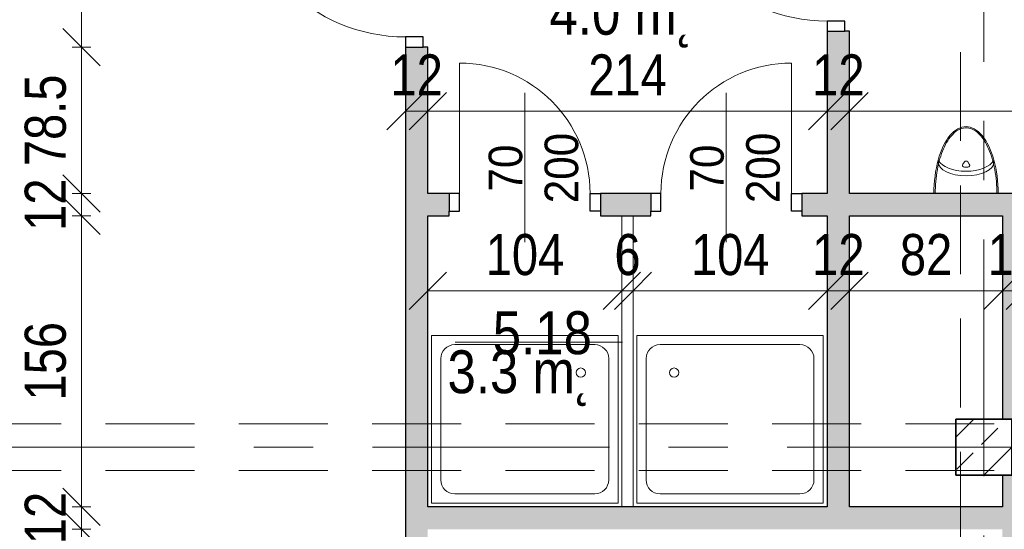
# Model space of a CAD drawing. Header units: centimetres. Extents: x -1743 to 21705, y -8842 to 3590.
# Tile 30 of 45: x -529 to -2, y 2284 to 2558. Entities that reach past the tile are written whole.
import ezdxf

# ---------------------------------------------------------------- set-up
doc = ezdxf.new("R2010")
doc.units = ezdxf.units.CM
doc.linetypes.add('Oś', pattern=[222.25, 127, -31.75, 31.75, -31.75])
doc.linetypes.add('Ukryte', pattern=[71.438, 47.625, -23.813])
for name, color, linetype, lineweight in [('A-ANNO-DIMS', 211, 'Continuous', 13), ('A-ANNO-DIMS-100', 211, 'Continuous', 13), ('A-ANNO-NOTE', 131, 'Continuous', 9), ('A-AREA-IDEN', 2, 'Continuous', 13), ('A-DETL-GENF', 92, 'Continuous', 9), ('A-DETL-HDLN', 90, 'Ukryte', 9), ('A-DETL-MEDM', 33, 'Continuous', 25), ('A-DOOR', 31, 'Continuous', 13), ('A-WALL', 113, 'Continuous', 13), ('P-SANR-FIXT', 6, 'Continuous', 9), ('S-COLS', 52, 'Continuous', 9), ('S-GRID', 1, 'Continuous', 13)]:
    doc.layers.add(name, color=color, linetype=linetype, lineweight=lineweight)
doc.styles.add('Arial', font='arial.ttf', dxfattribs={"width": 0.9, "height": 18})
doc.styles.add('Arial Narrow_2', font='ARIALN.TTF', dxfattribs={"height": 22})
doc.styles.add('Arial_3', font='arial.ttf', dxfattribs={"width": 0.85, "height": 23})
doc.dimstyles.new('Diagonal_1_100__0_1__1', dxfattribs={"dimscale": 30.48, "dimtxt": 22.515481, "dimasz": 0.656168, "dimexe": 0.164042, "dimexo": 0.0625, "dimgap": 0.065617, "dimtad": 1, "dimdec": 1, "dimrnd": 0.1, "dimdsep": 46, "dimtxsty": 'Arial Narrow_2', "dimblk1": 'OBLIQUE', "dimblk2": 'OBLIQUE', "dimsah": 1, "dimcen": 0.09, "dimazin": 0, "dimtfac": 1, "dimtdec": 4, "dimtix": 1, "dimtmove": 0, "dimatfit": 3, "dimfxl": 0.164042, "dimfxlon": 1, "dimtvp": 1, "dimtolj": 1, "dimtzin": 0, "dimarcsym": 2})

# ---------------------------------------------------------------- blocks, each defined once
blk = doc.blocks.new('M_Concrete-Square-Column - 300 x 300mm-V1-5_piętro III __10_50 m_ - stan istniejący')
at = {"layer": 'S-COLS'}
h = blk.add_hatch(dxfattribs=at)
h.set_pattern_fill('FP_2', color=256, style=0, pattern_type=2)
h.set_pattern_definition([(45, (12.623, -2328.326), (-17.67767, 17.67767), []), (45, (30.3, -2328.326), (-17.67767, 17.67767), [12.5, -6.25])])
h.paths.add_polyline_path([(15, -15), (15, 15), (-15, 15), (-15, -15)], flags=0)
at = {"layer": 'S-COLS', "lineweight": 35}
for p, q in [((15, 15), (-15, 15)), ((-15, 15), (-15, -15)), ((15, -15), (15, 15)), ((-15, -15), (15, -15))]:
    blk.add_line(p, q, dxfattribs=at)
blk = doc.blocks.new('DRZWI 1S - automatyczna etykieta - Drzwi 90-2252155-5_piętro III __10_50 m_ - stan istniejący')
at = {"layer": 'A-DETL-GENF'}
for p, q in [((-50.5, 6), (-50.5, -3.5)), ((-45, 6), (-50.5, 6)), ((-45, -3.5), (-45, 6)), ((50.5, 6), (45, 6)), ((45, 6), (45, -3.5)), ((50.5, -3.5), (50.5, 6)), ((-50.5, -3.5), (-45, -3.5)), ((45, -3.5), (50.5, -3.5))]:
    blk.add_line(p, q, dxfattribs=at)
at = {"layer": 'A-DETL-MEDM'}
for p, q in [((-45, 6), (-50.5, 6)), ((-50.5, 6), (-50.5, -3.5)), ((-45, -3.5), (-45, 6)), ((45, -3.5), (45, 6)), ((45, 6), (50.5, 6)), ((50.5, 6), (50.5, -3.5)), ((-50.5, -3.5), (-45, -3.5)), ((50.5, -3.5), (45, -3.5))]:
    blk.add_line(p, q, dxfattribs=at)
at = {"layer": 'A-DOOR'}
blk.add_line((45, 6), (45, 96), dxfattribs=at)
blk.add_arc((45, 6), 90, 90, 180, dxfattribs=at)
blk = doc.blocks.new('DRZWI 1S - automatyczna etykieta - Drzwi 70-2252182-5_piętro III __10_50 m_ - stan istniejący')
at = {"layer": 'A-DETL-GENF'}
for p, q in [((-40.5, 3.5), (-35, 3.5)), ((-40.5, -6), (-40.5, 3.5)), ((-35, 3.5), (-35, -6)), ((35, 3.5), (40.5, 3.5)), ((35, -6), (35, 3.5)), ((40.5, 3.5), (40.5, -6)), ((-35, -6), (-40.5, -6)), ((40.5, -6), (35, -6))]:
    blk.add_line(p, q, dxfattribs=at)
at = {"layer": 'A-DETL-MEDM'}
for p, q in [((-40.5, -6), (-40.5, 3.5)), ((-40.5, 3.5), (-35, 3.5)), ((-35, 3.5), (-35, -6)), ((35, 3.5), (35, -6)), ((40.5, 3.5), (35, 3.5)), ((40.5, -6), (40.5, 3.5)), ((-35, -6), (-40.5, -6)), ((35, -6), (40.5, -6))]:
    blk.add_line(p, q, dxfattribs=at)
at = {"layer": 'A-DOOR'}
blk.add_line((35, -6), (35, -76), dxfattribs=at)
blk.add_arc((35, -6), 70, 180, 270, dxfattribs=at)
blk = doc.blocks.new('DRZWI 1S - automatyczna etykieta - Drzwi 70-2252186-5_piętro III __10_50 m_ - stan istniejący')
at = {"layer": 'A-DETL-GENF'}
for p, q in [((-40.5, 6), (-40.5, -3.5)), ((-35, 6), (-40.5, 6)), ((-35, -3.5), (-35, 6)), ((40.5, 6), (35, 6)), ((35, 6), (35, -3.5)), ((40.5, -3.5), (40.5, 6)), ((-40.5, -3.5), (-35, -3.5)), ((35, -3.5), (40.5, -3.5))]:
    blk.add_line(p, q, dxfattribs=at)
at = {"layer": 'A-DETL-MEDM'}
for p, q in [((-35, 6), (-40.5, 6)), ((-40.5, 6), (-40.5, -3.5)), ((-35, -3.5), (-35, 6)), ((35, -3.5), (35, 6)), ((35, 6), (40.5, 6)), ((40.5, 6), (40.5, -3.5)), ((-40.5, -3.5), (-35, -3.5)), ((40.5, -3.5), (35, -3.5))]:
    blk.add_line(p, q, dxfattribs=at)
at = {"layer": 'A-DOOR'}
blk.add_line((35, 6), (35, 76), dxfattribs=at)
blk.add_arc((35, 6), 70, 90, 180, dxfattribs=at)
blk = doc.blocks.new('pisuar - Type 1-1215861-5_piętro III __10_50 m_ - stan istniejący')
at = {"layer": 'P-SANR-FIXT'}
for p, q in [((-2.42, 22.84), (-2.1, 23.79)), ((11.62, 23.02), (10.75, 21.85)), ((14.25, 21.85), (13.38, 23.02)), ((27.1, 23.79), (27.42, 22.84)), ((11.63, 20.1), (13.37, 20.1))]:
    blk.add_line(p, q, dxfattribs=at)
for centre, start, end in [((11.63, 21.2), 143.1177, 270), ((12.5, 22.36), 36.8823, 143.1177), ((13.37, 21.2), 270, 36.8823)]:
    blk.add_arc(centre, 1.09, start, end, dxfattribs=at)
for centre, major_axis, ratio, start_param, end_param in [((12.5, 6), (0, 36), 0.478823, 4.712389, 7.853982), ((12.5, 22.84), (14.92, 0), 0.492275, 3.141593, 6.283185), ((12.5, 25.29), (14.92, 0), 0.492275, 3.348063, 6.076813)]:
    blk.add_ellipse(centre, major_axis=major_axis, ratio=ratio, start_param=start_param, end_param=end_param, dxfattribs=at)
blk.add_open_spline([(29.04, 6), (29.04, 8.2), (28.84, 12.59), (27.98, 18.95), (26.57, 24.86), (24.67, 30.11), (22.35, 34.52), (19.71, 37.93), (16.87, 40.22), (13.96, 41.35), (11.04, 41.35), (8.13, 40.22), (5.29, 37.93), (2.65, 34.52), (0.33, 30.11), (-1.57, 24.86), (-2.98, 18.95), (-3.84, 12.59), (-4.04, 8.2), (-4.04, 6)], degree=3, dxfattribs=at)
blk = doc.blocks.new('brodzik natryskowy prostokątny1 - 90x100-1791410-5_piętro III __10_50 m_ - stan istniejący')
at = {"layer": 'P-SANR-FIXT'}
for p, q in [((-70, 80), (-70, -20)), ((20, 80), (-70, 80)), ((20, -20), (20, 80)), ((7.5, 75), (-57.5, 75)), ((-65, 67.5), (-65, -7.5)), ((15, -7.5), (15, 67.5)), ((-57.5, -15), (7.5, -15)), ((-70, -20), (20, -20))]:
    blk.add_line(p, q, dxfattribs=at)
blk.add_circle((0, 0), 2.5, dxfattribs=at)
for centre, start, end in [((-57.5, 67.5), 90, 180), ((7.5, 67.5), 360, 90), ((-57.5, -7.5), 180, 270), ((7.5, -7.5), 270, 0)]:
    blk.add_arc(centre, 7.5, start, end, dxfattribs=at)
blk = doc.blocks.new('brodzik natryskowy prostokątny1 - 90x100-1764116-5_piętro III __10_50 m_ - stan istniejący')
at = {"layer": 'P-SANR-FIXT'}
for p, q in [((-70, -80), (-70, 20)), ((-70, 20), (20, 20)), ((20, 20), (20, -80)), ((-57.5, 15), (7.5, 15)), ((-65, -67.5), (-65, 7.5)), ((15, 7.5), (15, -67.5)), ((7.5, -75), (-57.5, -75)), ((20, -80), (-70, -80))]:
    blk.add_line(p, q, dxfattribs=at)
blk.add_circle((0, 0), 2.5, dxfattribs=at)
for centre, start, end in [((-57.5, 7.5), 90, 180), ((7.5, 7.5), 360, 90), ((-57.5, -67.5), 180, 270), ((7.5, -67.5), 270, 0)]:
    blk.add_arc(centre, 7.5, start, end, dxfattribs=at)
blk = doc.blocks.new('DIMBLOCK112-5_piętro III __10_50 m_ - stan istniejący')
at = {"layer": 'A-ANNO-DIMS-100'}
for p, q in [((-496.18, 2284.33), (-506.18, 2294.33)), ((-491.18, 2284.33), (-501.18, 2284.33)), ((-496.18, 1931.33), (-496.18, 2284.33)), ((-496.18, 2284.33), (-486.18, 2274.33)), ((-496.18, 2284.33), (-491.18, 2284.33)), ((-496.18, 1931.33), (-506.18, 1941.33)), ((-491.18, 1931.33), (-501.18, 1931.33)), ((-496.18, 1931.33), (-486.18, 1921.33)), ((-496.18, 1931.33), (-491.18, 1931.33))]:
    blk.add_line(p, q, dxfattribs=at)
at = {"layer": 'A-ANNO-DIMS-100', "color": 0, "insert": (-526.61, 2086.92), "char_height": 22, "width": 50.1774, "attachment_point": 1, "rotation": 90, "line_spacing_factor": 0.974696, "style": 'Arial Narrow_2'}
blk.add_mtext('353', dxfattribs=at)
blk = doc.blocks.new('_Oblique')
at = {"color": 0, "linetype": 'ByBlock', "lineweight": -2}
blk.add_line((-0.5, -0.5), (0.5, 0.5), dxfattribs=at)
blk = doc.blocks.new('DIMBLOCK113-5_piętro III __10_50 m_ - stan istniejący')
at = {"layer": 'A-ANNO-DIMS-100'}
for p, q in [((-496.18, 2296.33), (-506.18, 2306.33)), ((-491.18, 2296.33), (-501.18, 2296.33)), ((-496.18, 2284.33), (-496.18, 2296.33)), ((-496.18, 2296.33), (-486.18, 2286.33)), ((-496.18, 2296.33), (-491.18, 2296.33)), ((-496.18, 2284.33), (-506.18, 2294.33)), ((-491.18, 2284.33), (-501.18, 2284.33)), ((-496.18, 2284.33), (-486.18, 2274.33)), ((-496.18, 2284.33), (-491.18, 2284.33))]:
    blk.add_line(p, q, dxfattribs=at)
at = {"layer": 'A-ANNO-DIMS-100', "color": 0, "insert": (-526.61, 2276.39), "char_height": 22, "width": 33.4516, "attachment_point": 1, "rotation": 90, "line_spacing_factor": 0.974696, "style": 'Arial Narrow_2'}
blk.add_mtext('12', dxfattribs=at)
blk = doc.blocks.new('DIMBLOCK114-5_piętro III __10_50 m_ - stan istniejący')
at = {"layer": 'A-ANNO-DIMS-100'}
for p, q in [((-496.18, 2452.33), (-506.18, 2462.33)), ((-491.18, 2452.33), (-501.18, 2452.33)), ((-496.18, 2296.33), (-496.18, 2452.33)), ((-496.18, 2452.33), (-486.18, 2442.33)), ((-496.18, 2452.33), (-491.18, 2452.33)), ((-496.18, 2296.33), (-506.18, 2306.33)), ((-491.18, 2296.33), (-501.18, 2296.33)), ((-496.18, 2296.33), (-486.18, 2286.33)), ((-496.18, 2296.33), (-491.18, 2296.33))]:
    blk.add_line(p, q, dxfattribs=at)
at = {"layer": 'A-ANNO-DIMS-100', "color": 0, "insert": (-526.61, 2353.42), "char_height": 22, "width": 50.1774, "attachment_point": 1, "rotation": 90, "line_spacing_factor": 0.974696, "style": 'Arial Narrow_2'}
blk.add_mtext('156', dxfattribs=at)
blk = doc.blocks.new('DIMBLOCK115-5_piętro III __10_50 m_ - stan istniejący')
at = {"layer": 'A-ANNO-DIMS-100'}
for p, q in [((-496.18, 2464.33), (-506.18, 2474.33)), ((-491.18, 2464.33), (-501.18, 2464.33)), ((-496.18, 2452.33), (-496.18, 2464.33)), ((-496.18, 2464.33), (-486.18, 2454.33)), ((-496.18, 2464.33), (-491.18, 2464.33)), ((-496.18, 2452.33), (-506.18, 2462.33)), ((-491.18, 2452.33), (-501.18, 2452.33)), ((-496.18, 2452.33), (-486.18, 2442.33)), ((-496.18, 2452.33), (-491.18, 2452.33))]:
    blk.add_line(p, q, dxfattribs=at)
at = {"layer": 'A-ANNO-DIMS-100', "color": 0, "insert": (-526.61, 2444.39), "char_height": 22, "width": 33.4516, "attachment_point": 1, "rotation": 90, "line_spacing_factor": 0.974696, "style": 'Arial Narrow_2'}
blk.add_mtext('12', dxfattribs=at)
blk = doc.blocks.new('DIMBLOCK116-5_piętro III __10_50 m_ - stan istniejący')
at = {"layer": 'A-ANNO-DIMS-100'}
for p, q in [((-496.18, 2542.83), (-506.18, 2552.83)), ((-491.18, 2542.83), (-501.18, 2542.83)), ((-496.18, 2464.33), (-496.18, 2542.83)), ((-496.18, 2542.83), (-486.18, 2532.83)), ((-496.18, 2542.83), (-491.18, 2542.83)), ((-496.18, 2464.33), (-506.18, 2474.33)), ((-491.18, 2464.33), (-501.18, 2464.33)), ((-496.18, 2464.33), (-486.18, 2454.33)), ((-496.18, 2464.33), (-491.18, 2464.33))]:
    blk.add_line(p, q, dxfattribs=at)
at = {"layer": 'A-ANNO-DIMS-100', "color": 0, "insert": (-526.61, 2479.09), "char_height": 22, "width": 58.7547, "attachment_point": 1, "rotation": 90, "line_spacing_factor": 0.974696, "style": 'Arial Narrow_2'}
blk.add_mtext('78.5', dxfattribs=at)
blk = doc.blocks.new('DIMBLOCK117-5_piętro III __10_50 m_ - stan istniejący')
at = {"layer": 'A-ANNO-DIMS-100'}
for p, q in [((-496.18, 2652.33), (-506.18, 2662.33)), ((-491.18, 2652.33), (-501.18, 2652.33)), ((-496.18, 2542.83), (-496.18, 2652.33)), ((-496.18, 2652.33), (-486.18, 2642.33)), ((-496.18, 2652.33), (-491.18, 2652.33)), ((-496.18, 2542.83), (-506.18, 2552.83)), ((-491.18, 2542.83), (-501.18, 2542.83)), ((-496.18, 2542.83), (-486.18, 2532.83)), ((-496.18, 2542.83), (-491.18, 2542.83))]:
    blk.add_line(p, q, dxfattribs=at)
at = {"layer": 'A-ANNO-DIMS-100', "color": 0, "insert": (-526.61, 2566.13), "char_height": 22, "width": 75.4805, "attachment_point": 1, "rotation": 90, "line_spacing_factor": 0.974696, "style": 'Arial Narrow_2'}
blk.add_mtext('109.5', dxfattribs=at)
blk = doc.blocks.new('DIMBLOCK125-5_piętro III __10_50 m_ - stan istniejący')
at = {"layer": 'A-ANNO-DIMS-100'}
for p, q in [((-84.62, 2508.52), (-74.62, 2518.52)), ((285.38, 2508.52), (295.38, 2518.52)), ((-84.62, 2503.52), (-84.62, 2513.52)), ((285.38, 2503.52), (285.38, 2513.52)), ((-84.62, 2508.52), (-94.62, 2498.52)), ((285.38, 2508.52), (-84.62, 2508.52)), ((-84.62, 2508.52), (-84.62, 2503.52)), ((285.38, 2508.52), (275.38, 2498.52)), ((285.38, 2508.52), (285.38, 2503.52))]:
    blk.add_line(p, q, dxfattribs=at)
at = {"layer": 'A-ANNO-DIMS-100', "color": 0, "insert": (79.47, 2538.96), "char_height": 22, "width": 50.1774, "attachment_point": 1, "line_spacing_factor": 0.974696, "style": 'Arial Narrow_2'}
blk.add_mtext('370', dxfattribs=at)
blk = doc.blocks.new('DIMBLOCK126-5_piętro III __10_50 m_ - stan istniejący')
at = {"layer": 'A-ANNO-DIMS-100'}
for p, q in [((-96.62, 2508.52), (-86.62, 2518.52)), ((-84.62, 2508.52), (-74.62, 2518.52)), ((-96.62, 2503.52), (-96.62, 2513.52)), ((-84.62, 2503.52), (-84.62, 2513.52)), ((-96.62, 2508.52), (-106.62, 2498.52)), ((-84.62, 2508.52), (-96.62, 2508.52)), ((-96.62, 2508.52), (-96.62, 2503.52)), ((-84.62, 2508.52), (-94.62, 2498.52)), ((-84.62, 2508.52), (-84.62, 2503.52))]:
    blk.add_line(p, q, dxfattribs=at)
at = {"layer": 'A-ANNO-DIMS-100', "color": 0, "insert": (-104.56, 2538.96), "char_height": 22, "width": 33.4516, "attachment_point": 1, "line_spacing_factor": 0.974696, "style": 'Arial Narrow_2'}
blk.add_mtext('12', dxfattribs=at)
blk = doc.blocks.new('DIMBLOCK127-5_piętro III __10_50 m_ - stan istniejący')
at = {"layer": 'A-ANNO-DIMS-100'}
for p, q in [((-310.62, 2508.52), (-300.62, 2518.52)), ((-96.62, 2508.52), (-86.62, 2518.52)), ((-310.62, 2503.52), (-310.62, 2513.52)), ((-96.62, 2503.52), (-96.62, 2513.52)), ((-310.62, 2508.52), (-320.62, 2498.52)), ((-96.62, 2508.52), (-310.62, 2508.52)), ((-310.62, 2508.52), (-310.62, 2503.52)), ((-96.62, 2508.52), (-106.62, 2498.52)), ((-96.62, 2508.52), (-96.62, 2503.52))]:
    blk.add_line(p, q, dxfattribs=at)
at = {"layer": 'A-ANNO-DIMS-100', "color": 0, "insert": (-224.53, 2538.96), "char_height": 22, "width": 50.1774, "attachment_point": 1, "line_spacing_factor": 0.974696, "style": 'Arial Narrow_2'}
blk.add_mtext('214', dxfattribs=at)
blk = doc.blocks.new('DIMBLOCK128-5_piętro III __10_50 m_ - stan istniejący')
at = {"layer": 'A-ANNO-DIMS-100'}
for p, q in [((-322.62, 2508.52), (-312.62, 2518.52)), ((-310.62, 2508.52), (-300.62, 2518.52)), ((-322.62, 2503.52), (-322.62, 2513.52)), ((-310.62, 2503.52), (-310.62, 2513.52)), ((-322.62, 2508.52), (-332.62, 2498.52)), ((-310.62, 2508.52), (-322.62, 2508.52)), ((-322.62, 2508.52), (-322.62, 2503.52)), ((-310.62, 2508.52), (-320.62, 2498.52)), ((-310.62, 2508.52), (-310.62, 2503.52))]:
    blk.add_line(p, q, dxfattribs=at)
at = {"layer": 'A-ANNO-DIMS-100', "color": 0, "insert": (-330.56, 2538.96), "char_height": 22, "width": 33.4516, "attachment_point": 1, "line_spacing_factor": 0.974696, "style": 'Arial Narrow_2'}
blk.add_mtext('12', dxfattribs=at)
blk = doc.blocks.new('DIMBLOCK130-5_piętro III __10_50 m_ - stan istniejący')
at = {"layer": 'A-ANNO-DIMS-100'}
for p, q in [((-2.62, 2412.21), (7.38, 2422.21)), ((9.38, 2412.21), (19.38, 2422.21)), ((-2.62, 2407.21), (-2.62, 2417.21)), ((9.38, 2407.21), (9.38, 2417.21)), ((-2.62, 2412.21), (-12.62, 2402.21)), ((9.38, 2412.21), (-2.62, 2412.21)), ((-2.62, 2412.21), (-2.62, 2407.21)), ((9.38, 2412.21), (-0.62, 2402.21)), ((9.38, 2412.21), (9.38, 2407.21))]:
    blk.add_line(p, q, dxfattribs=at)
at = {"layer": 'A-ANNO-DIMS-100', "color": 0, "insert": (-10.56, 2442.64), "char_height": 22, "width": 33.4516, "attachment_point": 1, "line_spacing_factor": 0.974696, "style": 'Arial Narrow_2'}
blk.add_mtext('12', dxfattribs=at)
blk = doc.blocks.new('DIMBLOCK131-5_piętro III __10_50 m_ - stan istniejący')
at = {"layer": 'A-ANNO-DIMS-100'}
for p, q in [((-84.62, 2412.21), (-74.62, 2422.21)), ((-2.62, 2412.21), (7.38, 2422.21)), ((-84.62, 2407.21), (-84.62, 2417.21)), ((-2.62, 2407.21), (-2.62, 2417.21)), ((-84.62, 2412.21), (-94.62, 2402.21)), ((-2.62, 2412.21), (-84.62, 2412.21)), ((-84.62, 2412.21), (-84.62, 2407.21)), ((-2.62, 2412.21), (-12.62, 2402.21)), ((-2.62, 2412.21), (-2.62, 2407.21))]:
    blk.add_line(p, q, dxfattribs=at)
at = {"layer": 'A-ANNO-DIMS-100', "color": 0, "insert": (-57.56, 2442.64), "char_height": 22, "width": 33.4516, "attachment_point": 1, "line_spacing_factor": 0.974696, "style": 'Arial Narrow_2'}
blk.add_mtext('82', dxfattribs=at)
blk = doc.blocks.new('DIMBLOCK132-5_piętro III __10_50 m_ - stan istniejący')
at = {"layer": 'A-ANNO-DIMS-100'}
for p, q in [((-96.62, 2412.21), (-86.62, 2422.21)), ((-84.62, 2412.21), (-74.62, 2422.21)), ((-96.62, 2407.21), (-96.62, 2417.21)), ((-84.62, 2407.21), (-84.62, 2417.21)), ((-96.62, 2412.21), (-106.62, 2402.21)), ((-84.62, 2412.21), (-96.62, 2412.21)), ((-96.62, 2412.21), (-96.62, 2407.21)), ((-84.62, 2412.21), (-94.62, 2402.21)), ((-84.62, 2412.21), (-84.62, 2407.21))]:
    blk.add_line(p, q, dxfattribs=at)
at = {"layer": 'A-ANNO-DIMS-100', "color": 0, "insert": (-104.56, 2442.64), "char_height": 22, "width": 33.4516, "attachment_point": 1, "line_spacing_factor": 0.974696, "style": 'Arial Narrow_2'}
blk.add_mtext('12', dxfattribs=at)
blk = doc.blocks.new('DIMBLOCK133-5_piętro III __10_50 m_ - stan istniejący')
at = {"layer": 'A-ANNO-DIMS-100'}
for p, q in [((-200.62, 2412.21), (-190.62, 2422.21)), ((-96.62, 2412.21), (-86.62, 2422.21)), ((-200.62, 2407.21), (-200.62, 2417.21)), ((-96.62, 2407.21), (-96.62, 2417.21)), ((-200.62, 2412.21), (-210.62, 2402.21)), ((-96.62, 2412.21), (-200.62, 2412.21)), ((-200.62, 2412.21), (-200.62, 2407.21)), ((-96.62, 2412.21), (-106.62, 2402.21)), ((-96.62, 2412.21), (-96.62, 2407.21))]:
    blk.add_line(p, q, dxfattribs=at)
at = {"layer": 'A-ANNO-DIMS-100', "color": 0, "insert": (-169.53, 2442.64), "char_height": 22, "width": 50.1774, "attachment_point": 1, "line_spacing_factor": 0.974696, "style": 'Arial Narrow_2'}
blk.add_mtext('104', dxfattribs=at)
blk = doc.blocks.new('DIMBLOCK134-5_piętro III __10_50 m_ - stan istniejący')
at = {"layer": 'A-ANNO-DIMS-100'}
for p, q in [((-206.62, 2412.21), (-196.62, 2422.21)), ((-200.62, 2412.21), (-190.62, 2422.21)), ((-206.62, 2407.21), (-206.62, 2417.21)), ((-200.62, 2407.21), (-200.62, 2417.21)), ((-206.62, 2412.21), (-216.62, 2402.21)), ((-200.62, 2412.21), (-210.62, 2402.21)), ((-200.62, 2412.21), (-206.62, 2412.21)), ((-206.62, 2412.21), (-206.62, 2407.21)), ((-200.62, 2412.21), (-200.62, 2407.21))]:
    blk.add_line(p, q, dxfattribs=at)
at = {"layer": 'A-ANNO-DIMS-100', "color": 0, "insert": (-210.59, 2442.64), "char_height": 22, "width": 16.7258, "attachment_point": 1, "line_spacing_factor": 0.974696, "style": 'Arial Narrow_2'}
blk.add_mtext('\\fArial Narrow|b0|i0|c238|p34|;6', dxfattribs=at)
blk = doc.blocks.new('DIMBLOCK135-5_piętro III __10_50 m_ - stan istniejący')
at = {"layer": 'A-ANNO-DIMS-100'}
for p, q in [((-310.62, 2412.21), (-300.62, 2422.21)), ((-206.62, 2412.21), (-196.62, 2422.21)), ((-310.62, 2407.21), (-310.62, 2417.21)), ((-206.62, 2407.21), (-206.62, 2417.21)), ((-310.62, 2412.21), (-320.62, 2402.21)), ((-206.62, 2412.21), (-310.62, 2412.21)), ((-310.62, 2412.21), (-310.62, 2407.21)), ((-206.62, 2412.21), (-216.62, 2402.21)), ((-206.62, 2412.21), (-206.62, 2407.21))]:
    blk.add_line(p, q, dxfattribs=at)
at = {"layer": 'A-ANNO-DIMS-100', "color": 0, "insert": (-279.53, 2442.64), "char_height": 22, "width": 50.1774, "attachment_point": 1, "line_spacing_factor": 0.974696, "style": 'Arial Narrow_2'}
blk.add_mtext('104', dxfattribs=at)
blk = doc.blocks.new('METKA_POMIESZCZENIA2 - Krótka - bez ramki 2-2396683-5_piętro III __10_50 m_ - stan istniejący')
at = {"layer": 'A-AREA-IDEN'}
blk.add_line((0.0976, 0), (-0.8, 0), dxfattribs=at)

msp = doc.modelspace()

# ---------------------------------------------------------------- hatches: boundary and pattern name
at = {"layer": 'A-WALL'}
h = msp.add_hatch(color=9, dxfattribs=at)
h.paths.add_polyline_path([(-84.62, 2296.33), (-84.62, 2452.33), (-96.62, 2452.33), (-96.62, 2296.33)], flags=0)
h.paths.add_polyline_path([(-87.12, 2464.33), (-84.62, 2464.33), (-84.62, 2551.33), (-96.62, 2551.33), (-96.62, 2464.33)], flags=0)
h.paths.add_polyline_path([(-87.12, 2652.33), (-84.62, 2652.33), (-84.62, 2793.33), (-96.62, 2793.33), (-96.62, 2652.33)], flags=0)
h = msp.add_hatch(color=9, dxfattribs=at)
h.paths.add_polyline_path([(-320.12, 2110.83), (-310.62, 2110.83), (-310.62, 2123.83), (-322.62, 2123.83), (-322.62, 2110.83)], flags=0)
h.paths.add_polyline_path([(-322.62, 2224.83), (-310.62, 2224.83), (-310.62, 2542.83), (-322.62, 2542.83), (-322.62, 2265.06)], flags=0)
h.paths.add_polyline_path([(-322.62, 2643.83), (-310.62, 2643.83), (-310.62, 2768.33), (-322.62, 2768.33), (-322.62, 2726.56)], flags=0)
h = msp.add_hatch(color=9, dxfattribs=at)
h.paths.add_polyline_path([(285.38, 2452.33), (285.38, 2464.33), (235.88, 2464.33), (235.88, 2452.33)], flags=0)
h.paths.add_polyline_path([(134.88, 2452.33), (134.88, 2464.33), (-110.12, 2464.33), (-110.12, 2452.33), (9.38, 2452.33)], flags=0)
h.paths.add_polyline_path([(-191.12, 2452.33), (-191.12, 2464.33), (-218.12, 2464.33), (-218.12, 2452.33)], flags=0)
h.paths.add_polyline_path([(-310.62, 2452.33), (-299.12, 2452.33), (-299.12, 2464.33), (-310.62, 2464.33), (-310.62, 2454.83)], flags=0)
msp.add_hatch(color=9, dxfattribs=at).paths.add_polyline_path([(-2.62, 1871.33), (9.38, 1871.33), (9.38, 2452.33), (-2.62, 2452.33), (-2.62, 2343.33), (2.38, 2343.33), (2.38, 2313.33), (-2.62, 2313.33), (-2.62, 1895.87)], flags=0)
h = msp.add_hatch(color=9, dxfattribs=at)
h.paths.add_polyline_path([(285.38, 2284.33), (285.38, 2296.33), (9.38, 2296.33), (9.38, 2284.33)], flags=0)
h.paths.add_polyline_path([(-2.62, 2284.33), (-2.62, 2296.33), (-310.62, 2296.33), (-310.62, 2284.33)], flags=0)

# ---------------------------------------------------------------- linework, layer by layer
at = {"layer": 'A-ANNO-NOTE', "lineweight": 13}
for p, q in [((-258.62, 2438.33), (-258.62, 2518.33)), ((-150.62, 2438.33), (-150.62, 2518.33))]:
    msp.add_line(p, q, dxfattribs=at)
at = {"layer": 'A-DETL-HDLN'}
for p, q in [((-25.12, 420.83), (-25.12, 2793.33)), ((-1197.62, 2340.83), (1172.38, 2340.83)), ((-1197.62, 2315.83), (1172.38, 2315.83))]:
    msp.add_line(p, q, dxfattribs=at)
at = {"layer": 'A-WALL', "color": 7, "lineweight": 25}
for p, q in [((-96.62, 2551.33), (-96.62, 2464.33)), ((-84.62, 2551.33), (-87.12, 2551.33)), ((-84.62, 2464.33), (-84.62, 2551.33)), ((-322.62, 2542.83), (-322.62, 2110.83)), ((-310.62, 2542.83), (-313.12, 2542.83)), ((-310.62, 2464.33), (-310.62, 2542.83)), ((-299.12, 2464.33), (-310.62, 2464.33)), ((-191.12, 2464.33), (-218.12, 2464.33)), ((-96.62, 2464.33), (-110.12, 2464.33)), ((134.88, 2464.33), (-84.62, 2464.33)), ((-299.12, 2452.33), (-299.12, 2454.83)), ((-218.12, 2454.83), (-218.12, 2452.33)), ((-191.12, 2452.33), (-191.12, 2454.83)), ((-110.12, 2454.83), (-110.12, 2452.33)), ((-310.62, 2296.33), (-310.62, 2452.33)), ((-310.62, 2452.33), (-299.12, 2452.33)), ((-218.12, 2452.33), (-191.12, 2452.33)), ((-110.12, 2452.33), (-96.62, 2452.33)), ((-96.62, 2452.33), (-96.62, 2296.33)), ((-84.62, 2452.33), (-2.62, 2452.33)), ((-84.62, 2296.33), (-84.62, 2452.33)), ((-2.62, 2452.33), (-2.62, 2343.33)), ((-2.62, 2313.33), (-2.62, 2296.33)), ((-96.62, 2296.33), (-310.62, 2296.33)), ((-2.62, 2296.33), (-84.62, 2296.33))]:
    msp.add_line(p, q, dxfattribs=at)
at = {"layer": 'A-WALL'}
for p, q in [((-206.62, 2296.33), (-206.62, 2452.33)), ((-200.62, 2452.33), (-200.62, 2296.33))]:
    msp.add_line(p, q, dxfattribs=at)
at = {"layer": 'S-GRID', "linetype": 'Oś'}
for p, q in [((-12.62, 2884.27), (-12.62, 27.13)), ((1342.46, 2328.33), (-1368.76, 2328.33))]:
    msp.add_line(p, q, dxfattribs=at)

# ---------------------------------------------------------------- block references
at = {"layer": 'A-AREA-IDEN', "xscale": 99.99999999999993, "yscale": 99.99999999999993, "zscale": 99.99999999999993}
msp.add_blockref('METKA_POMIESZCZENIA2 - Krótka - bez ramki 2-2396683-5_piętro III __10_50 m_ - stan istniejący', (-215.99, 2384.68), dxfattribs=at)
at = {"layer": 'A-DOOR'}
for name, p, rotation in [('DRZWI 1S - automatyczna etykieta - Drzwi 90-2252155-5_piętro III __10_50 m_ - stan istniejący', (-90.62, 2601.83), 89.99999999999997), ('DRZWI 1S - automatyczna etykieta - Drzwi 90-2252155-5_piętro III __10_50 m_ - stan istniejący', (-316.62, 2593.33), 89.99999999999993), ('DRZWI 1S - automatyczna etykieta - Drzwi 70-2252182-5_piętro III __10_50 m_ - stan istniejący', (-258.62, 2458.33), 180)]:
    msp.add_blockref(name, p, dxfattribs=dict(at, rotation=rotation))
msp.add_blockref('DRZWI 1S - automatyczna etykieta - Drzwi 70-2252186-5_piętro III __10_50 m_ - stan istniejący', (-150.62, 2458.33), dxfattribs=at)
at = {"layer": 'P-SANR-FIXT'}
msp.add_blockref('pisuar - Type 1-1215861-5_piętro III __10_50 m_ - stan istniejący', (-34.62, 2458.33), dxfattribs=at)
for name, p, rotation in [('brodzik natryskowy prostokątny1 - 90x100-1791410-5_piętro III __10_50 m_ - stan istniejący', (-228.62, 2368.33), 90.00000000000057), ('brodzik natryskowy prostokątny1 - 90x100-1764116-5_piętro III __10_50 m_ - stan istniejący', (-178.62, 2368.33), 90.00000000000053)]:
    msp.add_blockref(name, p, dxfattribs=dict(at, rotation=rotation))
at = {"layer": 'S-COLS'}
msp.add_blockref('M_Concrete-Square-Column - 300 x 300mm-V1-5_piętro III __10_50 m_ - stan istniejący', (-12.62, 2328.33), dxfattribs=at)

# ---------------------------------------------------------------- texts
at = {"layer": 'A-ANNO-NOTE', "lineweight": 211, "char_height": 18, "attachment_point": 5, "rotation": 90, "line_spacing_factor": 0.936439, "style": 'Arial'}
for s, insert, width in [('\\pxqc,t6.35,12.7,19.05,25.4,31.75,38.1,44.45,50.8,57.15,63.5,69.85,76.2,82.55,88.9,95.25,101.6,107.95,114.3,120.65,127,133.35,139.7,146.05,152.4,158.75,165.1,171.45,177.8,184.15,190.5,196.85,203.2;{200}', (-238.86, 2478.02), 38.07), ('\\pxqc,t6.35,12.7,19.05,25.4,31.75,38.1,44.45,50.8,57.15,63.5,69.85,76.2,82.55,88.9,95.25,101.6,107.95,114.3,120.65,127,133.35,139.7,146.05,152.4,158.75,165.1,171.45,177.8,184.15,190.5,196.85,203.2;{200}', (-238.86, 2478.02), 38.07), ('\\pxqc,t6.35,12.7,19.05,25.4,31.75,38.1,44.45,50.8,57.15,63.5,69.85,76.2,82.55,88.9,95.25,101.6,107.95,114.3,120.65,127,133.35,139.7,146.05,152.4,158.75,165.1,171.45,177.8,184.15,190.5,196.85,203.2;{200}', (-130.86, 2478.11), 38.07), ('\\pxqc,t6.35,12.7,19.05,25.4,31.75,38.1,44.45,50.8,57.15,63.5,69.85,76.2,82.55,88.9,95.25,101.6,107.95,114.3,120.65,127,133.35,139.7,146.05,152.4,158.75,165.1,171.45,177.8,184.15,190.5,196.85,203.2;{70}', (-268.86, 2478.02), 25.65), ('\\pxqc,t6.35,12.7,19.05,25.4,31.75,38.1,44.45,50.8,57.15,63.5,69.85,76.2,82.55,88.9,95.25,101.6,107.95,114.3,120.65,127,133.35,139.7,146.05,152.4,158.75,165.1,171.45,177.8,184.15,190.5,196.85,203.2;{70}', (-160.86, 2478.02), 25.65)]:
    msp.add_mtext(s, dxfattribs=dict(at, insert=insert, width=width))
at = {"layer": 'A-AREA-IDEN', "char_height": 23, "line_spacing_factor": 0.936439, "style": 'Arial_3'}
for s, insert, width, attachment_point in [('\\pxqr,t3.69565,7.3913,11.08696,14.78261,18.47826,22.17391,25.86957,29.56522,33.26087,36.95652,40.65217,44.34783,48.04348,51.73913,55.43478,59.13043,62.82609,66.52174,70.21739,73.91304,77.6087,81.30435,85,88.69565,92.3913,96.08696,99.78261,103.47826,107.17391,110.86957,114.56522,118.26087;{4.0 m˛}', (-168.04, 2572.48), 76.5, 3), ('\\pxqr,t3.69565,7.3913,11.08696,14.78261,18.47826,22.17391,25.86957,29.56522,33.26087,36.95652,40.65217,44.34783,48.04348,51.73913,55.43478,59.13043,62.82609,66.52174,70.21739,73.91304,77.6087,81.30435,85,88.69565,92.3913,96.08696,99.78261,103.47826,107.17391,110.86957,114.56522,118.26087;{5.18}', (-222.64, 2377.9), 52.87, 9), ('\\pxqr,t3.69565,7.3913,11.08696,14.78261,18.47826,22.17391,25.86957,29.56522,33.26087,36.95652,40.65217,44.34783,48.04348,51.73913,55.43478,59.13043,62.82609,66.52174,70.21739,73.91304,77.6087,81.30435,85,88.69565,92.3913,96.08696,99.78261,103.47826,107.17391,110.86957,114.56522,118.26087;{3.3 m˛}', (-222.64, 2380.29), 76.5, 3)]:
    msp.add_mtext(s, dxfattribs=dict(at, insert=insert, width=width, attachment_point=attachment_point))

# ---------------------------------------------------------------- dimensions: what is measured, and where the dimension line sits
at = {"layer": 'A-ANNO-DIMS'}
for base, p1, p2, angle, override, picture, middle in [((-496.18, 2652.33), (-491.18, 2542.83), (-491.18, 2652.33), 90, {"dimpost": '<>', "dimfxl": 109.5}, 'DIMBLOCK117-5_piętro III __10_50 m_ - stan istniejący', (-509.41, 2597.58)), ((-496.18, 2542.83), (-491.18, 2464.33), (-491.18, 2542.83), 90, {"dimpost": '<>', "dimfxl": 78.5}, 'DIMBLOCK116-5_piętro III __10_50 m_ - stan istniejący', (-509.41, 2503.58)), ((-310.62, 2508.52), (-96.62, 2503.52), (-310.62, 2503.52), 0, {"dimpost": '<>', "dimfxl": 214}, 'DIMBLOCK127-5_piętro III __10_50 m_ - stan istniejący', (-203.62, 2521.57)), ((-84.62, 2508.52), (285.38, 2503.52), (-84.62, 2503.52), 0, {"dimpost": '<>', "dimfxl": 370}, 'DIMBLOCK125-5_piętro III __10_50 m_ - stan istniejący', (100.38, 2521.76)), ((-496.18, 2464.33), (-491.18, 2452.33), (-491.18, 2464.33), 90, {"dimpost": '<>', "dimfxl": 12}, 'DIMBLOCK115-5_piętro III __10_50 m_ - stan istniejący', (-509.23, 2458.33)), ((-496.18, 2452.33), (-491.18, 2296.33), (-491.18, 2452.33), 90, {"dimpost": '<>', "dimfxl": 156}, 'DIMBLOCK114-5_piętro III __10_50 m_ - stan istniejący', (-509.41, 2374.33)), ((-496.18, 2296.33), (-491.18, 2284.33), (-491.18, 2296.33), 90, {"dimpost": '<>', "dimfxl": 12}, 'DIMBLOCK113-5_piętro III __10_50 m_ - stan istniejący', (-509.23, 2290.33)), ((-496.18, 2284.33), (-491.18, 1931.33), (-491.18, 2284.33), 90, {"dimpost": '<>', "dimfxl": 353}, 'DIMBLOCK112-5_piętro III __10_50 m_ - stan istniejący', (-509.41, 2107.83))]:
    dim = msp.add_linear_dim(base=base, p1=p1, p2=p2, angle=angle, dimstyle='Diagonal_1_100__0_1__1', override=override, dxfattribs=at)
    dim.commit()
    dim.dimension.update_dxf_attribs({"geometry": picture, "text_midpoint": middle})
for base, p1, p2, override, picture, middle in [((-322.62, 2508.52), (-310.62, 2503.52), (-322.62, 2503.52), {"dimpost": '<>', "dimfxl": 12}, 'DIMBLOCK128-5_piętro III __10_50 m_ - stan istniejący', (-316.62, 2521.57)), ((-96.62, 2508.52), (-84.62, 2503.52), (-96.62, 2503.52), {"dimpost": '<>', "dimfxl": 12}, 'DIMBLOCK126-5_piętro III __10_50 m_ - stan istniejący', (-90.62, 2521.57)), ((-310.62, 2412.21), (-206.62, 2407.21), (-310.62, 2407.21), {"dimpost": '<>', "dimfxl": 104}, 'DIMBLOCK135-5_piętro III __10_50 m_ - stan istniejący', (-258.62, 2425.44)), ((-206.62, 2412.21), (-200.62, 2407.21), (-206.62, 2407.21), {"dimpost": '<>', "dimfxl": 6}, 'DIMBLOCK134-5_piętro III __10_50 m_ - stan istniejący', (-203.62, 2425.44)), ((-200.62, 2412.21), (-96.62, 2407.21), (-200.62, 2407.21), {"dimpost": '<>', "dimfxl": 104}, 'DIMBLOCK133-5_piętro III __10_50 m_ - stan istniejący', (-148.62, 2425.44)), ((-96.62, 2412.21), (-84.62, 2407.21), (-96.62, 2407.21), {"dimpost": '<>', "dimfxl": 12}, 'DIMBLOCK132-5_piętro III __10_50 m_ - stan istniejący', (-90.62, 2425.25)), ((-84.62, 2412.21), (-2.62, 2407.21), (-84.62, 2407.21), {"dimpost": '<>', "dimfxl": 82}, 'DIMBLOCK131-5_piętro III __10_50 m_ - stan istniejący', (-43.62, 2425.44)), ((-2.62, 2412.21), (9.38, 2407.21), (-2.62, 2407.21), {"dimpost": '<>', "dimfxl": 12}, 'DIMBLOCK130-5_piętro III __10_50 m_ - stan istniejący', (3.38, 2425.25))]:
    dim = msp.add_linear_dim(base=base, p1=p1, p2=p2, dimstyle='Diagonal_1_100__0_1__1', override=override, dxfattribs=at)
    dim.commit()
    dim.dimension.update_dxf_attribs({"geometry": picture, "text_midpoint": middle})

doc.saveas('drawing.dxf')
